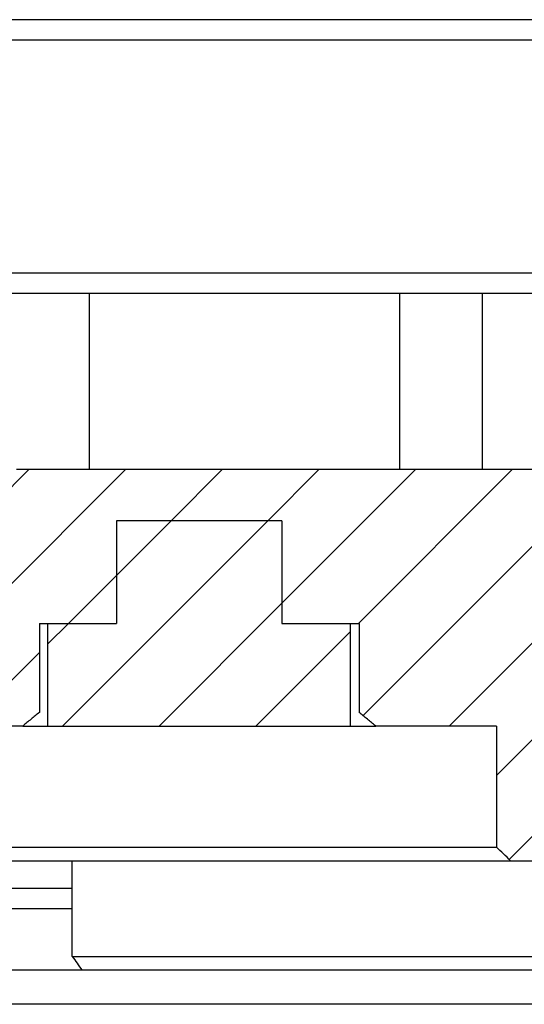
# Model space of a CAD drawing. Extents: x -1763 to 4575, y -3429 to 1051.
# Tile 118 of 174: x 3210.39 to 3217.77, y -2472.66 to -2458.26. Entities that reach past the tile are written whole.
import ezdxf

# ---------------------------------------------------------------- set-up
doc = ezdxf.new("R2010")
doc.units = 0
doc.linetypes.add('DASHED', pattern=[15, 7, -8])
doc.layers.get('0').update_dxf_attribs({"linetype": 'CONTINUOUS'})
doc.layers.add('1', color=7, linetype='CONTINUOUS')
pattern_1 = [(-135, (-1142.2401, -11857.8625), (0.70710678, -0.70710678), [])]

# ---------------------------------------------------------------- blocks, each defined once
blk = doc.blocks.new('Z-STACK', base_point=(-660.966, -2583.474))
at = {"linetype": 'CONTINUOUS'}
h = blk.add_hatch(dxfattribs=at)
h.set_pattern_fill('USER', color=1, angle=-135, pattern_type=0)
h.set_pattern_definition(pattern_1)
edge = h.paths.add_edge_path()
edge.add_line((3205.163, -2464.84), (3209.496, -2464.84))
edge.add_line((3209.496, -2464.84), (3209.708, -2464.84))
edge.add_line((3209.708, -2464.84), (3209.834, -2464.84))
edge.add_line((3209.834, -2464.84), (3210.345, -2464.84))
edge.add_line((3210.345, -2464.84), (3232.202, -2464.84))
edge.add_spline(control_points=[(3232.202, -2464.84), (3232.372, -2465.007), (3232.712, -2465.34), (3233.051, -2465.673), (3233.221, -2465.84)], knot_values=[0, 0, 0, 0, 0.713839, 1.427679, 1.427679, 1.427679, 1.427679], degree=3, periodic=0)
edge.add_line((3233.221, -2465.84), (3233.221, -2472.16))
edge.add_line((3233.221, -2472.16), (3231.693, -2472.16))
edge.add_line((3231.693, -2472.16), (3231.387, -2472.16))
edge.add_spline(control_points=[(3231.387, -2472.16), (3231.353, -2472.127), (3231.285, -2472.06), (3231.217, -2471.993), (3231.183, -2471.96)], knot_values=[0, 0, 0, 0, 0.142814, 0.285629, 0.285629, 0.285629, 0.285629], degree=3, periodic=0)
edge.add_line((3231.183, -2471.96), (3231.183, -2470.56))
edge.add_line((3231.183, -2470.56), (3217.571, -2470.56))
edge.add_spline(control_points=[(3217.571, -2470.56), (3217.536, -2470.527), (3217.468, -2470.46), (3217.399, -2470.393), (3217.365, -2470.36)], knot_values=[0, 0, 0, 0, 0.143422, 0.286844, 0.286844, 0.286844, 0.286844], degree=3, periodic=0)
edge.add_line((3217.365, -2470.36), (3217.365, -2468.59))
edge.add_line((3217.365, -2468.59), (3215.816, -2468.59))
edge.add_line((3215.816, -2468.59), (3215.598, -2468.59))
edge.add_spline(control_points=[(3215.598, -2468.59), (3215.558, -2468.556), (3215.477, -2468.489), (3215.395, -2468.423), (3215.354, -2468.39)], knot_values=[0, 0, 0, 0, 0.157716, 0.315429, 0.315429, 0.315429, 0.315429], degree=3, periodic=0)
edge.add_line((3215.354, -2468.39), (3215.354, -2467.09))
edge.add_line((3215.354, -2467.09), (3215.229, -2467.09))
edge.add_line((3215.229, -2467.09), (3215.116, -2467.09))
edge.add_line((3215.116, -2467.09), (3215.105, -2467.09))
edge.add_line((3215.105, -2467.09), (3214.227, -2467.09))
edge.add_line((3214.227, -2467.09), (3214.227, -2465.59))
edge.add_line((3214.227, -2465.59), (3211.805, -2465.59))
edge.add_line((3211.805, -2465.59), (3211.805, -2467.09))
edge.add_line((3211.805, -2467.09), (3210.916, -2467.09))
edge.add_line((3210.916, -2467.09), (3210.804, -2467.09))
edge.add_line((3210.804, -2467.09), (3210.678, -2467.09))
edge.add_line((3210.678, -2467.09), (3210.678, -2468.39))
edge.add_spline(control_points=[(3210.678, -2468.39), (3210.637, -2468.423), (3210.556, -2468.489), (3210.475, -2468.556), (3210.434, -2468.59)], knot_values=[0, 0, 0, 0, 0.157713, 0.315429, 0.315429, 0.315429, 0.315429], degree=3, periodic=0)
edge.add_line((3210.434, -2468.59), (3210.216, -2468.59))
edge.add_line((3210.216, -2468.59), (3210.145, -2468.59))
edge.add_line((3210.145, -2468.59), (3209.916, -2468.59))
edge.add_line((3209.916, -2468.59), (3208.345, -2468.59))
edge.add_line((3208.345, -2468.59), (3207.729, -2468.59))
edge.add_line((3207.729, -2468.59), (3207.017, -2468.59))
edge.add_line((3207.017, -2468.59), (3206.758, -2468.59))
edge.add_line((3206.758, -2468.59), (3206.345, -2468.59))
edge.add_line((3206.345, -2468.59), (3205.217, -2468.59))
edge.add_line((3205.217, -2468.59), (3205.163, -2468.59))
edge.add_spline(control_points=[(3205.163, -2468.59), (3205.128, -2468.557), (3205.058, -2468.49), (3204.989, -2468.423), (3204.954, -2468.39)], knot_values=[0, 0, 0, 0, 0.144383, 0.288766, 0.288766, 0.288766, 0.288766], degree=3, periodic=0)
edge.add_line((3204.954, -2468.39), (3204.954, -2465.04))
edge.add_spline(control_points=[(3204.954, -2465.04), (3204.989, -2465.007), (3205.058, -2464.94), (3205.128, -2464.873), (3205.163, -2464.84)], knot_values=[0, 0, 0, 0, 0.144383, 0.288766, 0.288766, 0.288766, 0.288766], degree=3, periodic=0)
h = blk.add_hatch(dxfattribs=at)
h.set_pattern_fill('USER', color=1, angle=-135, pattern_type=0)
h.set_pattern_definition(pattern_1)
h.paths.add_polyline_path([(3211.805, -2467.09), (3210.916, -2467.09), (3210.804, -2467.09), (3210.804, -2468.59), (3213.016, -2468.59), (3215.229, -2468.59), (3215.229, -2467.09), (3215.116, -2467.09), (3215.105, -2467.09), (3214.227, -2467.09), (3214.227, -2465.59), (3211.805, -2465.59)])
at = {"color": 4, "linetype": 'CONTINUOUS'}
for p, q in [((3220.754, -2458.26), (3208.818, -2458.26)), ((3220.446, -2458.56), (3208.644, -2458.56)), ((3208.617, -2461.96), (3220.446, -2461.96)), ((3208.933, -2462.26), (3211.41, -2462.26)), ((3211.41, -2464.84), (3211.41, -2462.26)), ((3211.41, -2462.26), (3215.949, -2462.26)), ((3215.949, -2462.26), (3217.159, -2462.26)), ((3215.949, -2464.84), (3215.949, -2462.26)), ((3217.159, -2462.26), (3217.974, -2462.26)), ((3217.159, -2464.84), (3217.159, -2462.26)), ((3209.654, -2470.96), (3211.159, -2470.96)), ((3209.654, -2471.26), (3211.159, -2471.26))]:
    blk.add_line(p, q, dxfattribs=at)
at = {"color": 7, "linetype": 'CONTINUOUS'}
for p, q in [((3232.202, -2464.84), (3210.345, -2464.84)), ((3214.227, -2465.59), (3211.805, -2465.59)), ((3211.805, -2465.59), (3211.805, -2467.09)), ((3214.227, -2465.59), (3211.805, -2465.59)), ((3211.805, -2465.59), (3211.805, -2467.09)), ((3214.227, -2465.59), (3214.227, -2467.09)), ((3214.227, -2465.59), (3214.227, -2467.09)), ((3210.678, -2467.09), (3210.804, -2467.09)), ((3210.678, -2467.09), (3210.678, -2468.39)), ((3210.804, -2467.09), (3210.916, -2467.09)), ((3210.804, -2468.59), (3210.804, -2467.09)), ((3210.804, -2467.09), (3210.916, -2467.09)), ((3210.916, -2467.09), (3211.805, -2467.09)), ((3210.916, -2467.09), (3211.805, -2467.09)), ((3214.227, -2467.09), (3215.105, -2467.09)), ((3214.227, -2467.09), (3215.105, -2467.09)), ((3215.105, -2467.09), (3215.116, -2467.09)), ((3215.105, -2467.09), (3215.116, -2467.09)), ((3215.116, -2467.09), (3215.229, -2467.09)), ((3215.116, -2467.09), (3215.229, -2467.09)), ((3215.229, -2467.09), (3215.354, -2467.09)), ((3215.229, -2468.59), (3215.229, -2467.09)), ((3215.354, -2467.09), (3215.354, -2468.39)), ((3210.434, -2468.59), (3210.216, -2468.59)), ((3210.434, -2468.59), (3210.804, -2468.59)), ((3210.804, -2468.59), (3213.016, -2468.59)), ((3213.016, -2468.59), (3215.229, -2468.59)), ((3215.229, -2468.59), (3215.598, -2468.59)), ((3215.816, -2468.59), (3215.598, -2468.59)), ((3217.365, -2468.59), (3215.816, -2468.59)), ((3217.365, -2468.59), (3217.365, -2470.36)), ((3208.526, -2470.36), (3217.365, -2470.36)), ((3208.446, -2470.56), (3211.159, -2470.56)), ((3211.159, -2470.56), (3217.571, -2470.56)), ((3211.159, -2471.96), (3211.159, -2470.56)), ((3217.571, -2470.56), (3231.183, -2470.56)), ((3211.159, -2471.96), (3231.183, -2471.96)), ((3211.301, -2472.16), (3209.895, -2472.16)), ((3218.964, -2472.16), (3211.301, -2472.16))]:
    blk.add_line(p, q, dxfattribs=at)
at = {"color": 7, "linetype": 'DASHED'}
for p, q in [((3210.678, -2467.09), (3210.804, -2467.09)), ((3215.229, -2467.09), (3215.354, -2467.09)), ((3210.434, -2468.59), (3210.216, -2468.59)), ((3210.434, -2468.59), (3210.804, -2468.59)), ((3210.804, -2468.59), (3213.016, -2468.59)), ((3213.016, -2468.59), (3215.229, -2468.59)), ((3215.229, -2468.59), (3215.598, -2468.59)), ((3215.816, -2468.59), (3215.598, -2468.59))]:
    blk.add_line(p, q, dxfattribs=at)
at = {"color": 5, "linetype": 'DASHED'}
blk.add_line((3218.964, -2472.16), (3211.301, -2472.16), dxfattribs=at)
at = {"color": 5, "linetype": 'CONTINUOUS'}
blk.add_line((3231.183, -2472.66), (3148.311, -2472.66), dxfattribs=at)
at = {"color": 7, "linetype": 'CONTINUOUS'}
for points, knots in [([(3210.678, -2468.39), (3210.638, -2468.422), (3210.597, -2468.456), (3210.556, -2468.49), (3210.516, -2468.522), (3210.476, -2468.556), (3210.434, -2468.59)], [0, 0, 0, 0, 0.1577128, 0.1577128, 0.1577128, 0.3154292, 0.3154292, 0.3154292, 0.3154292]), ([(3215.598, -2468.59), (3215.557, -2468.556), (3215.516, -2468.522), (3215.476, -2468.49), (3215.435, -2468.456), (3215.394, -2468.422), (3215.354, -2468.39)], [0, 0, 0, 0, 0.1577164, 0.1577164, 0.1577164, 0.3154292, 0.3154292, 0.3154292, 0.3154292]), ([(3217.571, -2470.56), (3217.536, -2470.527), (3217.502, -2470.493), (3217.468, -2470.46), (3217.434, -2470.427), (3217.399, -2470.393), (3217.365, -2470.36)], [0, 0, 0, 0, 0.1434222, 0.1434222, 0.1434222, 0.2868445, 0.2868445, 0.2868445, 0.2868445]), ([(3211.159, -2471.96), (3211.183, -2471.993), (3211.206, -2472.027), (3211.23, -2472.06), (3211.253, -2472.093), (3211.277, -2472.127), (3211.301, -2472.16)], [0, 0, 0, 0, 0.1225324, 0.1225324, 0.1225324, 0.2450648, 0.2450648, 0.2450648, 0.2450648])]:
    blk.add_open_spline(points, degree=3, knots=knots, dxfattribs=at)

msp = doc.modelspace()

# ---------------------------------------------------------------- block references
at = {"layer": '1'}
msp.add_blockref('Z-STACK', (-660.966, -2583.474), dxfattribs=at)

doc.saveas('drawing.dxf')
